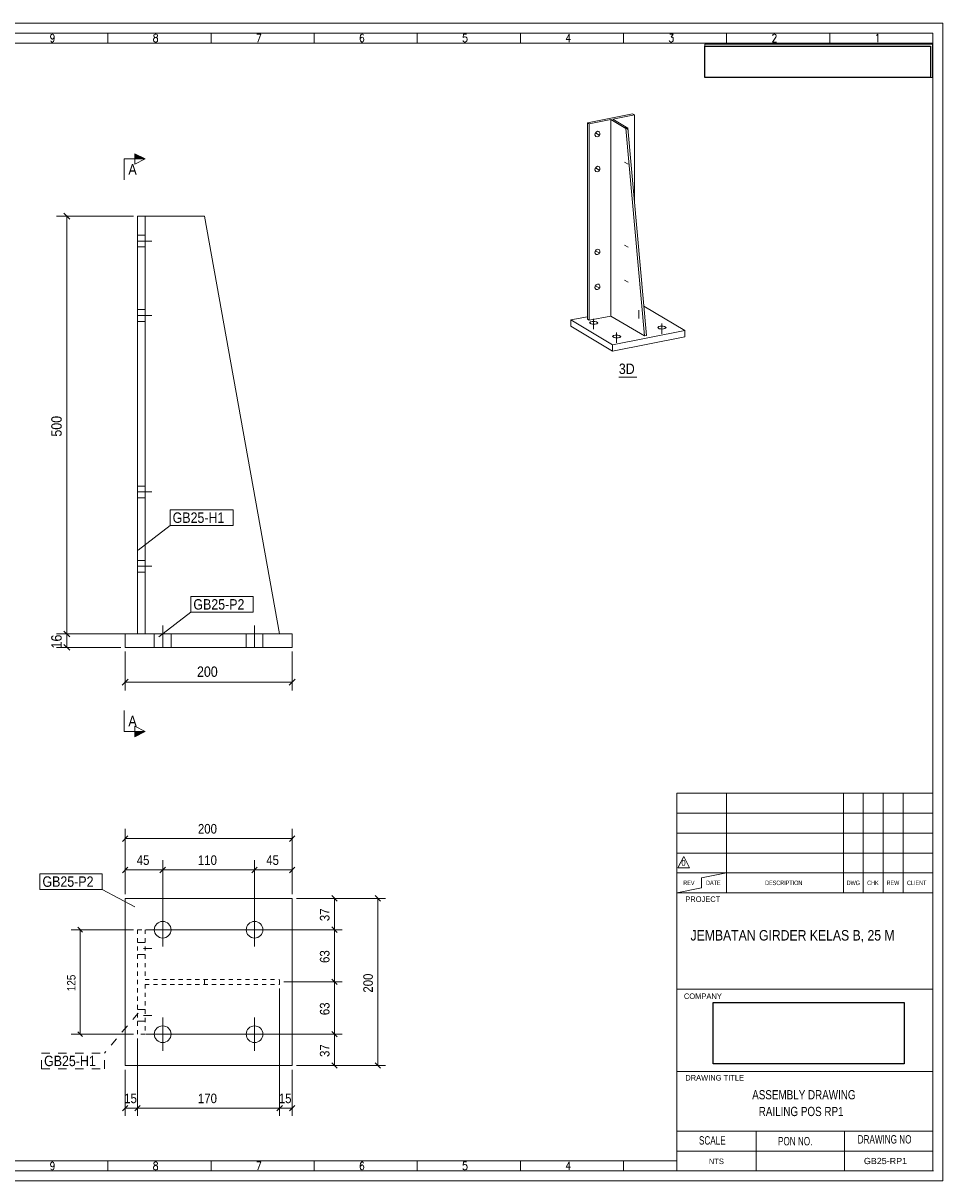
# Model space of a CAD drawing. Header units: millimetres. Extents: x 2 to 405, y 5 to 282.
# Tile 2 of 2: x 185 to 405, y 5 to 282. Entities that reach past the tile are written whole.
import ezdxf

# ---------------------------------------------------------------- set-up
doc = ezdxf.new("R2010")
doc.units = ezdxf.units.MM
for name, pattern in [('XKITLINE00', [0]), ('XKITLINE01', [4, 1, -1, 1, -1]), ('XKITLINE02', [4, 2, -2])]:
    doc.linetypes.add(name, pattern=pattern)
for name, color, linetype, lineweight in [('Bolt', 7, 'Continuous', 0), ('DrawingSheet', 5, 'Continuous', 0), ('OtherObjectType', 1, 'Continuous', 0), ('Part', 2, 'Continuous', 0), ('PartMark', 3, 'Continuous', 0), ('Section', 6, 'Continuous', 0), ('Z-DIMENSIONS', 1, 'Continuous', 0)]:
    doc.layers.add(name, color=color, linetype=linetype, lineweight=lineweight)
doc.styles.add('ARIAL', font='ARIAL.TTF')
doc.styles.add('ARIAL_NARROW', font='ARIALN.TTF')
doc.styles.add('ROMANS', font='ROMANS__.TTF')
doc.styles.add('TECHNICLITE', font='TECHL___.TTF')
picture_1 = doc.add_image_def('image1.jpg', size_in_pixel=(1304, 175))
picture_2 = doc.add_image_def('image2.png', size_in_pixel=(4018, 1163))

# ---------------------------------------------------------------- blocks, each defined once
blk = doc.blocks.new('*A1')
at = {"layer": 'Bolt', "linetype": 'XKITLINE00', "lineweight": 0}
for p, q in [((214.06, 171.25), (212.26, 171.25)), ((214.06, 171.25), (212.26, 171.25)), ((215.66, 169.85), (212.26, 169.85)), ((215.66, 169.85), (212.26, 169.85)), ((214.06, 168.45), (212.26, 168.45)), ((214.06, 168.45), (212.26, 168.45)), ((214.06, 153.45), (212.26, 153.45)), ((214.06, 153.45), (212.26, 153.45)), ((215.66, 152.05), (212.26, 152.05)), ((215.66, 152.05), (212.26, 152.05)), ((214.06, 150.65), (212.26, 150.65)), ((214.06, 150.65), (212.26, 150.65))]:
    blk.add_line(p, q, dxfattribs=at)
blk = doc.blocks.new('*A2')
at = {"layer": 'Bolt', "linetype": 'XKITLINE00', "lineweight": 0}
for p, q in [((214.06, 231.25), (212.26, 231.25)), ((214.06, 231.25), (212.26, 231.25)), ((215.66, 229.85), (212.26, 229.85)), ((215.66, 229.85), (212.26, 229.85)), ((214.06, 228.45), (212.26, 228.45)), ((214.06, 228.45), (212.26, 228.45)), ((214.06, 213.45), (212.26, 213.45)), ((214.06, 213.45), (212.26, 213.45)), ((215.66, 212.05), (212.26, 212.05)), ((215.66, 212.05), (212.26, 212.05)), ((214.06, 210.65), (212.26, 210.65)), ((214.06, 210.65), (212.26, 210.65))]:
    blk.add_line(p, q, dxfattribs=at)
blk = doc.blocks.new('*A3')
at = {"layer": 'Bolt', "linetype": 'XKITLINE00', "lineweight": 0}
for p, q in [((216.26, 135.85), (216.26, 132.65)), ((216.26, 135.85), (216.26, 132.65)), ((218.26, 137.85), (218.26, 132.65)), ((218.26, 137.85), (218.26, 132.65)), ((220.26, 135.85), (220.26, 132.65)), ((220.26, 135.85), (220.26, 132.65)), ((238.26, 135.85), (238.26, 132.65)), ((238.26, 135.85), (238.26, 132.65)), ((240.26, 137.85), (240.26, 132.65)), ((240.26, 137.85), (240.26, 132.65)), ((242.26, 135.85), (242.26, 132.65)), ((242.26, 135.85), (242.26, 132.65))]:
    blk.add_line(p, q, dxfattribs=at)
blk = doc.blocks.new('*A4')
at = {"layer": 'Part', "linetype": 'XKITLINE00', "lineweight": 0}
for p, q in [((212.26, 235.85), (228.26, 235.85)), ((212.26, 235.85), (212.26, 135.85)), ((214.06, 235.85), (214.06, 135.85)), ((228.26, 235.85), (246.26, 135.85))]:
    blk.add_line(p, q, dxfattribs=at)
at = {"layer": 'Part', "linetype": 'XKITLINE01', "lineweight": 0}
blk.add_line((246.26, 135.85), (212.26, 135.85), dxfattribs=at)
blk = doc.blocks.new('*A5')
at = {"layer": 'Part', "linetype": 'XKITLINE00', "lineweight": 0}
for p, q in [((209.26, 132.65), (209.26, 135.85)), ((249.26, 135.85), (209.26, 135.85)), ((249.26, 132.65), (249.26, 135.85)), ((249.26, 132.65), (209.26, 132.65))]:
    blk.add_line(p, q, dxfattribs=at)
blk = doc.blocks.new('*A6')
at = {"layer": 'Bolt', "linetype": 'XKITLINE02', "lineweight": 0}
for p, q in [((214.06, 61.99), (212.26, 61.99)), ((214.06, 61.99), (212.26, 61.99)), ((215.66, 60.59), (212.26, 60.59)), ((215.66, 60.59), (212.26, 60.59)), ((214.06, 59.19), (212.26, 59.19)), ((214.06, 59.19), (212.26, 59.19)), ((214.06, 45.99), (212.26, 45.99)), ((214.06, 45.99), (212.26, 45.99)), ((215.66, 44.59), (212.26, 44.59)), ((215.66, 44.59), (212.26, 44.59)), ((214.06, 43.19), (212.26, 43.19)), ((214.06, 43.19), (212.26, 43.19))]:
    blk.add_line(p, q, dxfattribs=at)
blk = doc.blocks.new('*A7')
at = {"layer": 'Bolt', "linetype": 'XKITLINE02', "lineweight": 0}
for p, q in [((214.06, 61.99), (212.26, 61.99)), ((214.06, 61.99), (212.26, 61.99)), ((215.66, 60.59), (212.26, 60.59)), ((215.66, 60.59), (212.26, 60.59)), ((214.06, 59.19), (212.26, 59.19)), ((214.06, 59.19), (212.26, 59.19)), ((214.06, 45.99), (212.26, 45.99)), ((214.06, 45.99), (212.26, 45.99)), ((215.66, 44.59), (212.26, 44.59)), ((215.66, 44.59), (212.26, 44.59)), ((214.06, 43.19), (212.26, 43.19)), ((214.06, 43.19), (212.26, 43.19))]:
    blk.add_line(p, q, dxfattribs=at)
blk = doc.blocks.new('*A8')
at = {"layer": 'Bolt', "linetype": 'XKITLINE00', "lineweight": 0}
for p, q in [((218.26, 69.09), (218.26, 61.09)), ((240.26, 69.09), (240.26, 61.09)), ((214.26, 65.09), (222.26, 65.09)), ((236.26, 65.09), (244.26, 65.09)), ((218.26, 44.09), (218.26, 36.09)), ((240.26, 44.09), (240.26, 36.09)), ((214.26, 40.09), (222.26, 40.09)), ((236.26, 40.09), (244.26, 40.09))]:
    blk.add_line(p, q, dxfattribs=at)
for centre in [(218.26, 65.09), (240.26, 65.09), (218.26, 40.09), (240.26, 40.09)]:
    blk.add_circle(centre, 2, dxfattribs=at)
blk = doc.blocks.new('*A9')
at = {"layer": 'Part', "linetype": 'XKITLINE01', "lineweight": 0}
for p, q in [((212.26, 40.09), (212.26, 65.09)), ((212.26, 65.09), (214.06, 65.09)), ((214.06, 65.09), (214.06, 53.19)), ((214.06, 53.19), (246.26, 53.19)), ((228.26, 51.99), (228.26, 53.19)), ((246.26, 51.99), (246.26, 53.19)), ((214.06, 51.99), (214.06, 40.09)), ((214.06, 51.99), (246.26, 51.99)), ((214.06, 40.09), (212.26, 40.09))]:
    blk.add_line(p, q, dxfattribs=at)
blk = doc.blocks.new('*A10')
at = {"layer": 'Part', "linetype": 'XKITLINE00', "lineweight": 0}
for p, q in [((249.26, 72.59), (209.26, 72.59)), ((209.26, 32.59), (209.26, 72.59)), ((249.26, 32.59), (249.26, 72.59)), ((249.26, 32.59), (209.26, 32.59))]:
    blk.add_line(p, q, dxfattribs=at)
blk = doc.blocks.new('*A17')
at = {"layer": 'Bolt', "linetype": 'XKITLINE00', "lineweight": 0}
for p, q in [((321.76, 227.4), (321.72, 227.05)), ((321.98, 227.74), (321.76, 227.4)), ((322.32, 227.92), (321.98, 227.74)), ((322.68, 227.87), (322.32, 227.92)), ((321.72, 227.05), (321.92, 226.7)), ((321.92, 226.7), (321.96, 226.67))]:
    blk.add_line(p, q, dxfattribs=at)
blk = doc.blocks.new('*A18')
at = {"layer": 'Bolt', "linetype": 'XKITLINE00', "lineweight": 0}
for p, q in [((322.72, 227.84), (322.68, 227.87)), ((322.92, 227.49), (322.72, 227.84)), ((322.88, 227.13), (322.92, 227.49)), ((321.96, 226.67), (322.33, 226.61)), ((322.33, 226.61), (322.66, 226.79)), ((322.66, 226.79), (322.88, 227.13))]:
    blk.add_line(p, q, dxfattribs=at)
blk = doc.blocks.new('*A19')
at = {"layer": 'Bolt', "linetype": 'XKITLINE00', "lineweight": 0}
for p, q in [((321.76, 219.04), (321.72, 218.68)), ((321.98, 219.38), (321.76, 219.04)), ((322.32, 219.56), (321.98, 219.38)), ((322.68, 219.51), (322.32, 219.56)), ((321.72, 218.68), (321.92, 218.33)), ((321.92, 218.33), (321.96, 218.3))]:
    blk.add_line(p, q, dxfattribs=at)
blk = doc.blocks.new('*A20')
at = {"layer": 'Bolt', "linetype": 'XKITLINE00', "lineweight": 0}
for p, q in [((322.72, 219.48), (322.68, 219.51)), ((322.92, 219.12), (322.72, 219.48)), ((322.88, 218.77), (322.92, 219.12)), ((321.96, 218.3), (322.33, 218.25)), ((322.33, 218.25), (322.66, 218.43)), ((322.66, 218.43), (322.88, 218.77))]:
    blk.add_line(p, q, dxfattribs=at)
blk = doc.blocks.new('*A16')
at = {"layer": 'Bolt', "linetype": 'XKITLINE00', "lineweight": 0}
for p, q in [((322.72, 227.03), (321.87, 227.53)), ((322.72, 218.67), (321.87, 219.17))]:
    blk.add_line(p, q, dxfattribs=at)
at = {"layer": 'Bolt', "linetype": 'XKITLINE02', "lineweight": 0}
for p, q in [((329.65, 228.4), (328.8, 228.9)), ((329.65, 220.04), (328.8, 220.54))]:
    blk.add_line(p, q, dxfattribs=at)
at = {"layer": 'Bolt', "lineweight": 0}
for name in ['*A17', '*A18', '*A19', '*A20']:
    blk.add_blockref(name, (0, 0), dxfattribs=at)
blk = doc.blocks.new('*A22')
at = {"layer": 'Bolt', "linetype": 'XKITLINE00', "lineweight": 0}
for p, q in [((321.76, 255.59), (321.72, 255.24)), ((321.72, 255.24), (321.92, 254.89)), ((321.98, 255.93), (321.76, 255.59)), ((321.92, 254.89), (321.96, 254.86)), ((322.32, 256.12), (321.98, 255.93)), ((322.68, 256.06), (322.32, 256.12))]:
    blk.add_line(p, q, dxfattribs=at)
blk = doc.blocks.new('*A23')
at = {"layer": 'Bolt', "linetype": 'XKITLINE00', "lineweight": 0}
for p, q in [((321.96, 254.86), (322.33, 254.8)), ((322.33, 254.8), (322.66, 254.98)), ((322.66, 254.98), (322.88, 255.32)), ((322.72, 256.03), (322.68, 256.06)), ((322.92, 255.68), (322.72, 256.03)), ((322.88, 255.32), (322.92, 255.68))]:
    blk.add_line(p, q, dxfattribs=at)
blk = doc.blocks.new('*A24')
at = {"layer": 'Bolt', "linetype": 'XKITLINE00', "lineweight": 0}
for p, q in [((321.76, 247.23), (321.72, 246.87)), ((321.72, 246.87), (321.92, 246.52)), ((321.98, 247.57), (321.76, 247.23)), ((322.32, 247.75), (321.98, 247.57)), ((322.68, 247.7), (322.32, 247.75)), ((321.92, 246.52), (321.96, 246.49))]:
    blk.add_line(p, q, dxfattribs=at)
blk = doc.blocks.new('*A25')
at = {"layer": 'Bolt', "linetype": 'XKITLINE00', "lineweight": 0}
for p, q in [((322.33, 246.44), (322.66, 246.62)), ((322.66, 246.62), (322.88, 246.96)), ((322.72, 247.67), (322.68, 247.7)), ((322.92, 247.32), (322.72, 247.67)), ((322.88, 246.96), (322.92, 247.32)), ((321.96, 246.49), (322.33, 246.44))]:
    blk.add_line(p, q, dxfattribs=at)
blk = doc.blocks.new('*A21')
at = {"layer": 'Bolt', "linetype": 'XKITLINE00', "lineweight": 0}
for p, q in [((322.72, 255.22), (321.87, 255.72)), ((322.72, 246.86), (321.87, 247.36))]:
    blk.add_line(p, q, dxfattribs=at)
at = {"layer": 'Bolt', "linetype": 'XKITLINE02', "lineweight": 0}
for p, q in [((329.65, 256.59), (328.8, 257.09)), ((329.65, 248.23), (328.8, 248.73))]:
    blk.add_line(p, q, dxfattribs=at)
at = {"layer": 'Bolt', "lineweight": 0}
for name in ['*A22', '*A23', '*A24', '*A25']:
    blk.add_blockref(name, (0, 0), dxfattribs=at)
blk = doc.blocks.new('*A27')
at = {"layer": 'Bolt', "linetype": 'XKITLINE00', "lineweight": 0}
for p, q in [((336.75, 209.17), (337.11, 208.9)), ((337.11, 208.9), (337.46, 208.84)), ((337.46, 208.84), (337.8, 208.82)), ((337.8, 208.82), (338.13, 208.85)), ((338.13, 208.85), (338.49, 208.94)), ((338.49, 208.94), (338.75, 209.17))]:
    blk.add_line(p, q, dxfattribs=at)
blk = doc.blocks.new('*A28')
at = {"layer": 'Bolt', "linetype": 'XKITLINE00', "lineweight": 0}
for p, q in [((337.01, 209.4), (336.75, 209.17)), ((337.36, 209.48), (337.01, 209.4)), ((337.7, 209.51), (337.36, 209.48)), ((338.04, 209.49), (337.7, 209.51)), ((338.38, 209.43), (338.04, 209.49)), ((338.75, 209.17), (338.38, 209.43))]:
    blk.add_line(p, q, dxfattribs=at)
blk = doc.blocks.new('*A29')
at = {"layer": 'Bolt', "linetype": 'XKITLINE00', "lineweight": 0}
for p, q in [((325.92, 207.03), (326.29, 206.76)), ((326.29, 206.76), (326.63, 206.7)), ((326.63, 206.7), (326.97, 206.69)), ((326.97, 206.69), (327.3, 206.71)), ((327.3, 206.71), (327.66, 206.8)), ((327.66, 206.8), (327.92, 207.03))]:
    blk.add_line(p, q, dxfattribs=at)
blk = doc.blocks.new('*A30')
at = {"layer": 'Bolt', "linetype": 'XKITLINE00', "lineweight": 0}
for p, q in [((326.18, 207.26), (325.92, 207.03)), ((326.54, 207.34), (326.18, 207.26)), ((326.87, 207.37), (326.54, 207.34)), ((327.21, 207.36), (326.87, 207.37)), ((327.56, 207.29), (327.21, 207.36)), ((327.92, 207.03), (327.56, 207.29))]:
    blk.add_line(p, q, dxfattribs=at)
blk = doc.blocks.new('*A31')
at = {"layer": 'Bolt', "linetype": 'XKITLINE00', "lineweight": 0}
for p, q in [((320.42, 210.29), (320.79, 210.02)), ((320.79, 210.02), (321.13, 209.96)), ((321.13, 209.96), (321.47, 209.94)), ((321.47, 209.94), (321.8, 209.97)), ((321.8, 209.97), (322.16, 210.06)), ((322.16, 210.06), (322.42, 210.29))]:
    blk.add_line(p, q, dxfattribs=at)
blk = doc.blocks.new('*A32')
at = {"layer": 'Bolt', "linetype": 'XKITLINE00', "lineweight": 0}
for p, q in [((321.04, 210.6), (320.68, 210.52)), ((321.37, 210.63), (321.04, 210.6)), ((321.71, 210.61), (321.37, 210.63)), ((322.06, 210.55), (321.71, 210.61)), ((322.42, 210.29), (322.06, 210.55)), ((320.68, 210.52), (320.42, 210.29))]:
    blk.add_line(p, q, dxfattribs=at)
blk = doc.blocks.new('*A26')
at = {"layer": 'Bolt', "linetype": 'XKITLINE02', "lineweight": 0}
blk.add_line((332.25, 213.36), (332.25, 210.92), dxfattribs=at)
at = {"layer": 'Bolt', "linetype": 'XKITLINE00', "lineweight": 0}
for p, q in [((321.42, 211.23), (321.42, 208.78)), ((326.92, 207.97), (326.92, 205.52)), ((337.75, 210.11), (337.75, 207.66))]:
    blk.add_line(p, q, dxfattribs=at)
at = {"layer": 'Bolt', "lineweight": 0}
for name in ['*A32', '*A31', '*A28', '*A27', '*A30', '*A29']:
    blk.add_blockref(name, (0, 0), dxfattribs=at)
blk = doc.blocks.new('*A33')
at = {"layer": 'Part', "linetype": 'XKITLINE00', "lineweight": 0}
for p, q in [((319.92, 258.16), (330.75, 260.3)), ((319.92, 211.17), (319.92, 258.16)), ((320.37, 257.89), (319.92, 258.16)), ((325.53, 258.91), (320.37, 257.89)), ((320.37, 210.91), (320.37, 257.89)), ((325.53, 211.93), (325.53, 258.91)), ((329.08, 256.81), (325.53, 258.91)), ((331.2, 260.03), (326.04, 259.01)), ((329.59, 256.91), (326.04, 259.01)), ((330.75, 260.3), (331.2, 260.03)), ((331.2, 239.22), (331.2, 260.03)), ((329.59, 256.91), (329.08, 256.81)), ((329.08, 256.81), (333.58, 207.16)), ((334.09, 207.26), (329.59, 256.91)), ((319.92, 211.17), (320.37, 210.91)), ((320.37, 210.91), (325.53, 211.93)), ((333.58, 207.16), (325.53, 211.93)), ((333.58, 207.16), (334.09, 207.26))]:
    blk.add_line(p, q, dxfattribs=at)
blk = doc.blocks.new('*A34')
at = {"layer": 'Part', "linetype": 'XKITLINE00', "lineweight": 0}
for p, q in [((333.46, 214.27), (343.25, 208.47)), ((315.92, 210.98), (319.92, 211.77)), ((325.92, 205.05), (315.92, 210.98)), ((315.92, 209.47), (315.92, 210.98)), ((315.92, 209.47), (325.92, 203.55)), ((343.25, 208.47), (325.92, 205.05)), ((343.25, 206.97), (343.25, 208.47)), ((325.92, 203.55), (343.25, 206.97)), ((325.92, 205.05), (325.92, 203.55))]:
    blk.add_line(p, q, dxfattribs=at)
blk = doc.blocks.new('*A35')
at = {"layer": 'DrawingSheet', "linetype": 'XKITLINE00', "lineweight": 0}
for p, q in [((405, 282), (5, 282)), ((5, 282), (5, 5)), ((405, 5), (405, 282)), ((5, 5), (405, 5))]:
    blk.add_line(p, q, dxfattribs=at)
at = {"layer": 'DrawingSheet', "style": 'ARIAL', "width": 0.85}
blk.add_text('Tekla structures', height=2, rotation=90, dxfattribs=at).set_placement((4.5, 5.5))
blk = doc.blocks.new('*A37')
at = {"layer": 'OtherObjectType', "linetype": 'XKITLINE00', "lineweight": 0}
for p, q in [((5, 282), (7.38, 282)), ((405, 282), (5, 282)), ((5, 282), (5, 5)), ((9.76, 279.8), (7.38, 279.8)), ((405, 5), (405, 282)), ((7.38, 7.38), (7.38, 279.62)), ((7.38, 7.38), (7.38, 279.62)), ((7.38, 279.62), (402.62, 279.62)), ((402.62, 279.62), (7.38, 279.62)), ((9.76, 277.24), (9.76, 9.76)), ((9.76, 277.24), (402.62, 277.24)), ((32.35, 279.62), (32.35, 277.24)), ((57.03, 279.62), (57.03, 277.24)), ((81.72, 279.62), (81.72, 277.24)), ((106.4, 279.62), (106.4, 277.24)), ((131.09, 279.62), (131.09, 277.24)), ((155.77, 279.62), (155.77, 277.24)), ((180.46, 279.62), (180.46, 277.24)), ((205.14, 279.62), (205.14, 277.24)), ((229.83, 279.62), (229.83, 277.24)), ((254.51, 279.62), (254.51, 277.24)), ((279.2, 279.62), (279.2, 277.24)), ((303.88, 279.62), (303.88, 277.24)), ((328.57, 279.62), (328.57, 277.24)), ((353.25, 279.62), (353.25, 277.24)), ((377.94, 279.62), (377.94, 277.24)), ((402.62, 279.62), (402.62, 277.24)), ((402.62, 279.62), (402.62, 7.38)), ((402.62, 63.21), (402.62, 277.24)), ((402.62, 63.21), (402.62, 277.24)), ((348, 277), (402.5, 277)), ((348, 269), (348, 277)), ((402.5, 277), (402.5, 269)), ((402.5, 269), (348, 269)), ((9.76, 262.16), (7.38, 262.16)), ((9.76, 238.99), (7.38, 238.99)), ((9.76, 215.83), (7.38, 215.83)), ((9.76, 192.67), (7.38, 192.67)), ((9.76, 169.5), (7.38, 169.5)), ((9.76, 146.34), (7.38, 146.34)), ((9.76, 123.18), (7.38, 123.18)), ((9.76, 98.97), (7.38, 98.97)), ((341.31, 7.38), (341.31, 97.73)), ((341.31, 97.72), (402.62, 97.72)), ((353.22, 73.91), (353.22, 97.72)), ((353.22, 73.91), (353.22, 97.72)), ((381.19, 73.91), (381.19, 97.72)), ((381.19, 73.91), (381.19, 97.72)), ((385.96, 73.91), (385.96, 97.72)), ((385.96, 73.91), (385.96, 97.72)), ((390.72, 73.91), (390.72, 97.72)), ((390.72, 73.91), (390.72, 97.72)), ((395.48, 73.91), (395.48, 97.72)), ((395.48, 73.91), (395.48, 97.72)), ((341.31, 92.96), (402.62, 92.96)), ((341.31, 92.96), (402.62, 92.96)), ((341.31, 88.2), (402.62, 88.2)), ((341.31, 88.2), (402.62, 88.2)), ((341.31, 83.44), (402.62, 83.44)), ((341.6, 79.92), (342.99, 82.61)), ((342.99, 82.61), (344.37, 79.92)), ((341.31, 78.67), (402.62, 78.67)), ((344.37, 79.92), (341.6, 79.92)), ((347.26, 77.48), (353.22, 78.67)), ((9.76, 76.03), (7.38, 76.03)), ((347.26, 75.1), (341.31, 73.91)), ((347.26, 75.1), (347.26, 77.48)), ((341.31, 73.91), (402.62, 73.91)), ((9.76, 53.69), (7.38, 53.69)), ((341.31, 50.85), (402.62, 50.85)), ((9.76, 30.53), (7.38, 30.53)), ((341.31, 31.19), (402.62, 31.19)), ((341.31, 16.9), (402.62, 16.9)), ((360.35, 16.9), (360.35, 7.38)), ((381.48, 16.9), (381.48, 7.38)), ((341.31, 12.14), (402.62, 12.14)), ((9.76, 9.76), (341.31, 9.76)), ((32.35, 7.38), (32.35, 9.76)), ((57.03, 9.76), (57.03, 7.38)), ((81.72, 9.76), (81.72, 7.38)), ((106.4, 9.76), (106.4, 7.38)), ((131.09, 9.76), (131.09, 7.38)), ((155.77, 9.76), (155.77, 7.38)), ((180.46, 9.76), (180.46, 7.38)), ((205.14, 9.76), (205.14, 7.38)), ((229.83, 9.76), (229.83, 7.38)), ((254.51, 9.76), (254.51, 7.38)), ((279.2, 9.76), (279.2, 7.38)), ((303.88, 9.76), (303.88, 7.38)), ((328.57, 9.76), (328.57, 7.38)), ((328.57, 9.76), (328.57, 7.38)), ((402.79, 7.38), (7.38, 7.38)), ((5, 5), (66.4, 5)), ((7.38, 5), (5, 5)), ((5, 5), (405, 5))]:
    blk.add_line(p, q, dxfattribs=at)
at = {"layer": 'OtherObjectType'}
for s, height, style, width, p in [('16', 1.903, 'ROMANS', 0.85, (18.12, 277.48)), ('15', 1.903, 'ROMANS', 0.85, (43.09, 277.48)), ('14', 1.903, 'ROMANS', 0.85, (67.77, 277.48)), ('13', 1.903, 'ROMANS', 0.85, (92.46, 277.48)), ('12', 1.903, 'ROMANS', 0.85, (117.14, 277.48)), ('11', 1.903, 'ROMANS', 0.85, (141.83, 277.48)), ('10', 1.903, 'ROMANS', 0.85, (166.51, 277.48)), ('9', 1.9, 'ROMANS', 0.85, (191.2, 277.48)), ('8', 1.9, 'ROMANS', 0.85, (215.88, 277.48)), ('7', 1.9, 'ROMANS', 0.85, (240.57, 277.48)), ('6', 1.9, 'ROMANS', 0.85, (265.25, 277.48)), ('5', 1.9, 'ROMANS', 0.85, (289.94, 277.48)), ('4', 1.9, 'ROMANS', 0.85, (314.62, 277.48)), ('3', 1.9, 'ROMANS', 0.85, (339.31, 277.48)), ('2', 1.9, 'ROMANS', 0.85, (363.99, 277.48)), ('1', 1.9, 'ROMANS', 0.85, (388.68, 277.48)), ('L', 1.36, 'ROMANS', 0.85, (7.93, 274.87)), ('K', 1.36, 'ROMANS', 0.85, (7.93, 251.71)), ('J', 1.36, 'ROMANS', 0.85, (7.93, 228.54)), ('I', 1.36, 'ROMANS', 0.85, (7.93, 205.38)), ('H', 1.36, 'ROMANS', 0.85, (7.93, 182.22)), ('G', 1.36, 'ROMANS', 0.85, (7.93, 159.05)), ('F', 1.36, 'ROMANS', 0.85, (7.93, 135.89)), ('E', 1.36, 'ROMANS', 0.85, (7.93, 112.73)), ('D', 1.36, 'ROMANS', 0.85, (7.93, 88.52)), ('0', 1.44, 'TECHNICLITE', 0.85, (342.44, 80.32)), ('REV', 1.071, 'TECHNICLITE', 0.85, (342.88, 75.76)), ('DATE', 1.071, 'TECHNICLITE', 0.85, (348.33, 75.76)), ('DESCRIPTION', 1.0714, 'TECHNICLITE', 0.85, (362.46, 75.76)), ('DWG', 1.071, 'TECHNICLITE', 0.85, (381.98, 75.76)), ('CHK', 1.071, 'TECHNICLITE', 0.85, (386.89, 75.76)), ('REW', 1.071, 'TECHNICLITE', 0.85, (391.54, 75.76)), ('CLIENT', 1.071, 'TECHNICLITE', 0.85, (396.43, 75.76)), ('PROJECT', 1.321, 'ARIAL', 0.85, (343.35, 71.73)), ('C', 1.36, 'ROMANS', 0.85, (7.93, 65.58)), ('JEMBATAN GIRDER KELAS B, 25 M', 2.5, 'ARIAL_NARROW', 1.02, (344.6, 62.5)), ('COMPANY', 1.321, 'ARIAL', 0.85, (343.02, 48.52)), ('B', 1.36, 'ROMANS', 0.85, (7.93, 43.24)), ('DRAWING TITLE', 1.3207, 'ARIAL', 0.85, (343.35, 29)), (' ASSEMBLY DRAWING', 2.2, 'ARIAL_NARROW', 0.935, (358.71, 24.5)), ('RAILING POS RP1', 2.2, 'ARIAL_NARROW', 0.935, (360.93, 20.5)), ('A', 1.36, 'ROMANS', 0.85, (7.93, 20.08)), ('SCALE', 2, 'TECHNICLITE', 0.85, (346.63, 13.68)), ('PON NO.', 2, 'TECHNICLITE', 0.85, (365.55, 13.49)), ('DRAWING NO', 2, 'TECHNICLITE', 0.85, (384.62, 13.93)), ('16', 1.903, 'ROMANS', 0.85, (18.12, 7.53)), ('15', 1.903, 'ROMANS', 0.85, (43.09, 7.62)), ('14', 1.903, 'ROMANS', 0.85, (67.77, 7.62)), ('13', 1.903, 'ROMANS', 0.85, (92.46, 7.62)), ('12', 1.903, 'ROMANS', 0.85, (117.14, 7.62)), ('11', 1.903, 'ROMANS', 0.85, (141.83, 7.62)), ('10', 1.903, 'ROMANS', 0.85, (166.51, 7.62)), ('9', 1.9, 'ROMANS', 0.85, (191.2, 7.62)), ('8', 1.9, 'ROMANS', 0.85, (215.88, 7.62)), ('7', 1.9, 'ROMANS', 0.85, (240.57, 7.62)), ('6', 1.9, 'ROMANS', 0.85, (265.25, 7.62)), ('5', 1.9, 'ROMANS', 0.85, (289.94, 7.62)), ('4', 1.9, 'ROMANS', 0.85, (314.62, 7.62)), ('4', 1.9, 'ROMANS', 0.85, (314.62, 7.62)), ('NTS', 1.321, 'ARIAL', 0.85, (349, 9)), ('GB25-RP1', 1.5, 'ARIAL', 1.02, (386.1, 9))]:
    blk.add_text(s, height=height, dxfattribs=dict(at, style=style, width=width)).set_placement(p)
image = blk.add_image(picture_1, insert=(348, 269), size_in_units=(54.02, 7.5))
image = blk.add_image(picture_2, insert=(350.06, 32.98), size_in_units=(45.7, 14.66))
blk = doc.blocks.new('*A38')
at = {"layer": 'Z-DIMENSIONS', "linetype": 'XKITLINE00', "lineweight": 0}
for p, q in [((209.26, 131.65), (209.26, 122.33)), ((249.26, 131.65), (249.26, 122.33)), ((209.97, 125.04), (208.55, 123.62)), ((249.97, 125.04), (248.55, 123.62)), ((209.26, 124.33), (249.26, 124.33))]:
    blk.add_line(p, q, dxfattribs=at)
at = {"layer": 'Z-DIMENSIONS'}
for p in [(209.26, 124.33), (249.26, 124.33)]:
    blk.add_point(p, dxfattribs=at)
at = {"layer": 'Z-DIMENSIONS', "style": 'ARIAL', "width": 0.85}
blk.add_text('200', height=2.5, dxfattribs=at).set_placement((226.48, 125.58))
blk = doc.blocks.new('*A39')
at = {"layer": 'Z-DIMENSIONS', "linetype": 'XKITLINE00', "lineweight": 0}
for p, q in [((211.26, 135.85), (192.84, 135.85)), ((194.63, 136.55), (196.05, 135.14)), ((195.34, 132.65), (195.34, 135.85)), ((194.63, 133.35), (196.05, 131.94)), ((208.26, 132.65), (192.84, 132.65))]:
    blk.add_line(p, q, dxfattribs=at)
at = {"layer": 'Z-DIMENSIONS'}
for p in [(195.34, 135.85), (195.34, 132.65)]:
    blk.add_point(p, dxfattribs=at)
at = {"layer": 'Z-DIMENSIONS', "style": 'ARIAL', "width": 0.85}
blk.add_text('16', height=2.5, rotation=90.0002, dxfattribs=at).set_placement((194.09, 132.39))
blk = doc.blocks.new('*A40')
at = {"layer": 'Z-DIMENSIONS', "linetype": 'XKITLINE00', "lineweight": 0}
for p, q in [((211.26, 235.85), (192.84, 235.85)), ((194.63, 236.55), (196.05, 235.14)), ((195.34, 135.85), (195.34, 235.85)), ((211.26, 135.85), (192.84, 135.85)), ((194.63, 136.55), (196.05, 135.14))]:
    blk.add_line(p, q, dxfattribs=at)
at = {"layer": 'Z-DIMENSIONS'}
for p in [(195.34, 235.85), (195.34, 135.85)]:
    blk.add_point(p, dxfattribs=at)
at = {"layer": 'Z-DIMENSIONS', "style": 'ARIAL', "width": 0.85}
blk.add_text('500', height=2.5, rotation=90.0002, dxfattribs=at).set_placement((194.09, 183.07))
blk = doc.blocks.new('*A41')
at = {"layer": 'Section'}
for points in [[(211.56, 250.77), (214.06, 249.52), (211.56, 249.52)], [(211.56, 112.52), (214.06, 112.52), (211.56, 111.27)]]:
    blk.add_hatch(color=256, dxfattribs=at).paths.add_polyline_path(points, flags=17)
at = {"layer": 'Section', "linetype": 'XKITLINE00', "lineweight": 0}
for p, q in [((209.06, 249.52), (209.06, 244.52)), ((209.06, 249.52), (214.06, 249.52)), ((214.06, 249.52), (211.56, 250.77)), ((211.56, 250.77), (211.56, 248.27)), ((214.06, 249.52), (211.56, 248.27)), ((209.06, 112.52), (209.06, 117.52)), ((211.56, 111.27), (211.56, 113.77)), ((211.56, 113.77), (214.06, 112.52)), ((209.06, 112.52), (214.06, 112.52)), ((214.06, 112.52), (211.56, 111.27))]:
    blk.add_line(p, q, dxfattribs=at)
at = {"layer": 'Section', "style": 'ARIAL', "width": 0.85}
for p in [(210.06, 245.77), (210.06, 113.77)]:
    blk.add_text('A', height=2.5, dxfattribs=at).set_placement(p)
blk = doc.blocks.new('*A42')
at = {"layer": 'PartMark', "linetype": 'XKITLINE00', "lineweight": 0}
for p, q in [((220.05, 165.53), (235.14, 165.53)), ((220.05, 161.83), (220.05, 165.53)), ((235.14, 161.83), (235.14, 165.53)), ((212.36, 155.91), (220.05, 161.83)), ((220.05, 161.83), (235.14, 161.83))]:
    blk.add_line(p, q, dxfattribs=at)
at = {"layer": 'PartMark', "style": 'ARIAL', "width": 0.85}
blk.add_text('GB25-H1', height=2.5, dxfattribs=at).set_placement((220.65, 162.43))
blk = doc.blocks.new('*A43')
at = {"layer": 'PartMark', "linetype": 'XKITLINE00', "lineweight": 0}
for p, q in [((225.01, 144.78), (239.92, 144.78)), ((225.01, 141.08), (225.01, 144.78)), ((239.92, 141.08), (239.92, 144.78)), ((217.32, 135.15), (225.01, 141.08)), ((225.01, 141.08), (239.92, 141.08))]:
    blk.add_line(p, q, dxfattribs=at)
at = {"layer": 'PartMark', "style": 'ARIAL', "width": 0.85}
blk.add_text('GB25-P2', height=2.5, dxfattribs=at).set_placement((225.61, 141.68))
blk = doc.blocks.new('*A44')
at = {"layer": 'Z-DIMENSIONS', "linetype": 'XKITLINE00', "lineweight": 0}
for p, q in [((258.75, 53.24), (260.05, 51.94)), ((247.26, 52.59), (261.24, 52.59)), ((259.4, 40.09), (259.4, 52.59)), ((219.26, 40.09), (261.24, 40.09)), ((258.75, 40.74), (260.05, 39.44))]:
    blk.add_line(p, q, dxfattribs=at)
at = {"layer": 'Z-DIMENSIONS'}
for p in [(259.4, 52.59), (259.4, 40.09)]:
    blk.add_point(p, dxfattribs=at)
at = {"layer": 'Z-DIMENSIONS', "style": 'ARIAL', "width": 0.85}
blk.add_text('63', height=2.3, rotation=90.0002, dxfattribs=at).set_placement((258.19, 44.64))
blk = doc.blocks.new('*A45')
at = {"layer": 'Z-DIMENSIONS', "linetype": 'XKITLINE00', "lineweight": 0}
for p, q in [((219.26, 40.09), (261.24, 40.09)), ((258.75, 40.74), (260.05, 39.44)), ((259.4, 32.59), (259.4, 40.09)), ((258.75, 33.24), (260.05, 31.94)), ((250.26, 32.59), (261.24, 32.59))]:
    blk.add_line(p, q, dxfattribs=at)
at = {"layer": 'Z-DIMENSIONS'}
for p in [(259.4, 40.09), (259.4, 32.59)]:
    blk.add_point(p, dxfattribs=at)
at = {"layer": 'Z-DIMENSIONS', "style": 'ARIAL', "width": 0.85}
blk.add_text('37', height=2.3, rotation=90.0002, dxfattribs=at).set_placement((258.19, 34.64))
blk = doc.blocks.new('*A46')
at = {"layer": 'Z-DIMENSIONS', "linetype": 'XKITLINE00', "lineweight": 0}
for p, q in [((219.26, 65.09), (261.24, 65.09)), ((258.75, 65.74), (260.05, 64.44)), ((259.4, 52.59), (259.4, 65.09)), ((258.75, 53.24), (260.05, 51.94)), ((247.26, 52.59), (261.24, 52.59))]:
    blk.add_line(p, q, dxfattribs=at)
at = {"layer": 'Z-DIMENSIONS'}
for p in [(259.4, 65.09), (259.4, 52.59)]:
    blk.add_point(p, dxfattribs=at)
at = {"layer": 'Z-DIMENSIONS', "style": 'ARIAL', "width": 0.85}
blk.add_text('63', height=2.3, rotation=90.0002, dxfattribs=at).set_placement((258.19, 57.14))
blk = doc.blocks.new('*A47')
at = {"layer": 'Z-DIMENSIONS', "linetype": 'XKITLINE00', "lineweight": 0}
for p, q in [((250.26, 72.59), (261.24, 72.59)), ((258.75, 73.24), (260.05, 71.94)), ((259.4, 65.09), (259.4, 72.59)), ((219.26, 65.09), (261.24, 65.09)), ((258.75, 65.74), (260.05, 64.44))]:
    blk.add_line(p, q, dxfattribs=at)
at = {"layer": 'Z-DIMENSIONS'}
for p in [(259.4, 72.59), (259.4, 65.09)]:
    blk.add_point(p, dxfattribs=at)
at = {"layer": 'Z-DIMENSIONS', "style": 'ARIAL', "width": 0.85}
blk.add_text('37', height=2.3, rotation=90.0002, dxfattribs=at).set_placement((258.19, 67.14))
blk = doc.blocks.new('*A48')
at = {"layer": 'Z-DIMENSIONS', "linetype": 'XKITLINE00', "lineweight": 0}
for p, q in [((240.26, 66.09), (240.26, 81.74)), ((249.26, 73.59), (249.26, 81.74)), ((240.91, 80.03), (239.61, 78.73)), ((240.26, 79.38), (249.26, 79.38)), ((249.91, 80.03), (248.61, 78.73))]:
    blk.add_line(p, q, dxfattribs=at)
at = {"layer": 'Z-DIMENSIONS'}
for p in [(240.26, 79.38), (249.26, 79.38)]:
    blk.add_point(p, dxfattribs=at)
at = {"layer": 'Z-DIMENSIONS', "style": 'ARIAL', "width": 0.85}
blk.add_text('45', height=2.3, dxfattribs=at).set_placement((243.05, 80.59))
blk = doc.blocks.new('*A49')
at = {"layer": 'Z-DIMENSIONS', "linetype": 'XKITLINE00', "lineweight": 0}
for p, q in [((209.26, 73.59), (209.26, 81.74)), ((218.26, 66.09), (218.26, 81.74)), ((209.91, 80.03), (208.61, 78.73)), ((209.26, 79.38), (218.26, 79.38)), ((218.91, 80.03), (217.61, 78.73))]:
    blk.add_line(p, q, dxfattribs=at)
at = {"layer": 'Z-DIMENSIONS'}
for p in [(209.26, 79.38), (218.26, 79.38)]:
    blk.add_point(p, dxfattribs=at)
at = {"layer": 'Z-DIMENSIONS', "style": 'ARIAL', "width": 0.85}
blk.add_text('45', height=2.3, dxfattribs=at).set_placement((212.05, 80.59))
blk = doc.blocks.new('*A50')
at = {"layer": 'Z-DIMENSIONS', "linetype": 'XKITLINE00', "lineweight": 0}
for p, q in [((218.26, 66.09), (218.26, 81.74)), ((240.26, 66.09), (240.26, 81.74)), ((218.91, 80.03), (217.61, 78.73)), ((218.26, 79.38), (240.26, 79.38)), ((240.91, 80.03), (239.61, 78.73))]:
    blk.add_line(p, q, dxfattribs=at)
at = {"layer": 'Z-DIMENSIONS'}
for p in [(218.26, 79.38), (240.26, 79.38)]:
    blk.add_point(p, dxfattribs=at)
at = {"layer": 'Z-DIMENSIONS', "style": 'ARIAL', "width": 0.85}
blk.add_text('110', height=2.3, dxfattribs=at).set_placement((226.7, 80.59))
blk = doc.blocks.new('*A51')
at = {"layer": 'Z-DIMENSIONS', "linetype": 'XKITLINE00', "lineweight": 0}
for p, q in [((209.26, 73.59), (209.26, 89.24)), ((249.26, 73.59), (249.26, 89.24)), ((209.91, 87.53), (208.61, 86.23)), ((209.26, 86.88), (249.26, 86.88)), ((249.91, 87.53), (248.61, 86.23))]:
    blk.add_line(p, q, dxfattribs=at)
at = {"layer": 'Z-DIMENSIONS'}
for p in [(209.26, 86.88), (249.26, 86.88)]:
    blk.add_point(p, dxfattribs=at)
at = {"layer": 'Z-DIMENSIONS', "style": 'ARIAL', "width": 0.85}
blk.add_text('200', height=2.3, dxfattribs=at).set_placement((226.7, 88.09))
blk = doc.blocks.new('*A52')
at = {"layer": 'Z-DIMENSIONS', "linetype": 'XKITLINE00', "lineweight": 0}
for p, q in [((212.26, 39.09), (212.26, 20.53)), ((209.26, 31.59), (209.26, 20.53)), ((209.91, 23.02), (208.61, 21.72)), ((209.26, 22.37), (212.26, 22.37)), ((212.91, 23.02), (211.61, 21.72))]:
    blk.add_line(p, q, dxfattribs=at)
at = {"layer": 'Z-DIMENSIONS'}
for p in [(209.26, 22.37), (212.26, 22.37)]:
    blk.add_point(p, dxfattribs=at)
at = {"layer": 'Z-DIMENSIONS', "style": 'ARIAL', "width": 0.85}
blk.add_text('15', height=2.3, dxfattribs=at).set_placement((209.05, 23.58))
blk = doc.blocks.new('*A53')
at = {"layer": 'Z-DIMENSIONS', "linetype": 'XKITLINE00', "lineweight": 0}
for p, q in [((246.26, 50.99), (246.26, 20.53)), ((212.26, 39.09), (212.26, 20.53)), ((212.91, 23.02), (211.61, 21.72)), ((212.26, 22.37), (246.26, 22.37)), ((246.91, 23.02), (245.61, 21.72))]:
    blk.add_line(p, q, dxfattribs=at)
at = {"layer": 'Z-DIMENSIONS'}
for p in [(212.26, 22.37), (246.26, 22.37)]:
    blk.add_point(p, dxfattribs=at)
at = {"layer": 'Z-DIMENSIONS', "style": 'ARIAL', "width": 0.85}
blk.add_text('170', height=2.3, dxfattribs=at).set_placement((226.7, 23.58))
blk = doc.blocks.new('*A54')
at = {"layer": 'Z-DIMENSIONS', "linetype": 'XKITLINE00', "lineweight": 0}
for p, q in [((246.26, 50.99), (246.26, 20.53)), ((249.26, 31.59), (249.26, 20.53)), ((246.91, 23.02), (245.61, 21.72)), ((246.26, 22.37), (249.26, 22.37)), ((249.91, 23.02), (248.61, 21.72))]:
    blk.add_line(p, q, dxfattribs=at)
at = {"layer": 'Z-DIMENSIONS'}
for p in [(246.26, 22.37), (249.26, 22.37)]:
    blk.add_point(p, dxfattribs=at)
at = {"layer": 'Z-DIMENSIONS', "style": 'ARIAL', "width": 0.85}
blk.add_text('15', height=2.3, dxfattribs=at).set_placement((246.05, 23.58))
blk = doc.blocks.new('*A55')
at = {"layer": 'Z-DIMENSIONS', "linetype": 'XKITLINE00', "lineweight": 0}
for p, q in [((250.26, 72.59), (271.62, 72.59)), ((269.13, 73.24), (270.43, 71.94)), ((269.78, 32.59), (269.78, 72.59)), ((269.13, 33.24), (270.43, 31.94)), ((250.26, 32.59), (271.62, 32.59))]:
    blk.add_line(p, q, dxfattribs=at)
at = {"layer": 'Z-DIMENSIONS'}
for p in [(269.78, 72.59), (269.78, 32.59)]:
    blk.add_point(p, dxfattribs=at)
at = {"layer": 'Z-DIMENSIONS', "style": 'ARIAL', "width": 0.85}
blk.add_text('200', height=2.3, rotation=90.0002, dxfattribs=at).set_placement((268.57, 50.03))
blk = doc.blocks.new('*A56')
at = {"layer": 'Z-DIMENSIONS', "linetype": 'XKITLINE00', "lineweight": 0}
for p, q in [((211.26, 65.09), (196.39, 65.09)), ((197.97, 65.66), (199.11, 64.53)), ((198.54, 40.09), (198.54, 65.09)), ((211.26, 40.09), (196.39, 40.09)), ((197.97, 40.66), (199.11, 39.53))]:
    blk.add_line(p, q, dxfattribs=at)
at = {"layer": 'Z-DIMENSIONS'}
for p in [(198.54, 65.09), (198.54, 40.09)]:
    blk.add_point(p, dxfattribs=at)
at = {"layer": 'Z-DIMENSIONS', "style": 'ARIAL', "width": 0.85}
blk.add_text('125', height=2, rotation=90.0002, dxfattribs=at).set_placement((197.39, 50.37))
blk = doc.blocks.new('*A57')
at = {"layer": 'PartMark', "linetype": 'XKITLINE02', "lineweight": 0}
for p, q in [((212.36, 45.15), (204.37, 35.54)), ((189.28, 35.54), (204.37, 35.54)), ((189.28, 31.84), (189.28, 35.54)), ((204.37, 31.84), (204.37, 35.54)), ((189.28, 31.84), (204.37, 31.84))]:
    blk.add_line(p, q, dxfattribs=at)
at = {"layer": 'PartMark', "style": 'ARIAL', "width": 0.85}
blk.add_text('GB25-H1', height=2.5, dxfattribs=at).set_placement((189.88, 32.44))
blk = doc.blocks.new('*A58')
at = {"layer": 'PartMark', "linetype": 'XKITLINE00', "lineweight": 0}
for p, q in [((188.89, 78.45), (203.8, 78.45)), ((188.89, 74.75), (188.89, 78.45)), ((203.8, 74.75), (203.8, 78.45)), ((188.89, 74.75), (203.8, 74.75)), ((211.61, 70.58), (203.8, 74.75))]:
    blk.add_line(p, q, dxfattribs=at)
at = {"layer": 'PartMark', "style": 'ARIAL', "width": 0.85}
blk.add_text('GB25-P2', height=2.5, dxfattribs=at).set_placement((189.49, 75.35))
blk = doc.blocks.new('*A74')
at = {"layer": 'OtherObjectType', "linetype": 'XKITLINE00', "lineweight": 0}
blk.add_line((327.45, 197.3), (331.72, 197.3), dxfattribs=at)
at = {"layer": 'OtherObjectType', "style": 'ARIAL', "width": 0.85}
blk.add_text('3D', height=2.5, dxfattribs=at).set_placement((327.45, 198.05))

msp = doc.modelspace()

# ---------------------------------------------------------------- block references
at = {"lineweight": 0}
for name in ['*A35', '*A37', '*A33', '*A21', '*A41', '*A40', '*A4', '*A2', '*A16', '*A34', '*A26', '*A74', '*A1', '*A42', '*A43', '*A39', '*A5', '*A3', '*A38', '*A51', '*A49', '*A50', '*A48', '*A58', '*A10', '*A47', '*A55', '*A8', '*A56', '*A9', '*A46', '*A6', '*A7', '*A44', '*A53', '*A54', '*A57', '*A52', '*A45']:
    msp.add_blockref(name, (0, 0), dxfattribs=at)

doc.saveas('drawing.dxf')
